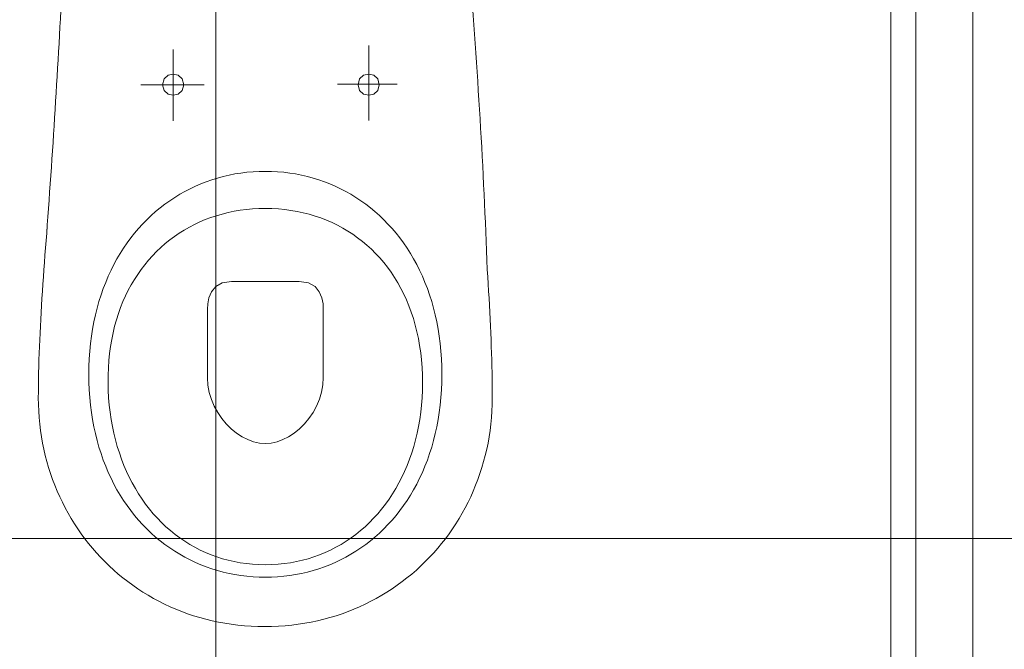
# Model space of a CAD drawing. Header units: centimetres. Extents: x 88729 to 133553, y -16225 to 14174.
# Tile 196 of 231: x 92234 to 92312, y -6382 to -6333. Entities that reach past the tile are written whole.
import ezdxf
from ezdxf.enums import TextEntityAlignment as Align

# ---------------------------------------------------------------- set-up
doc = ezdxf.new("R2010")
doc.units = ezdxf.units.CM
doc.layers.add('A-ARMATURA', color=252, linetype='Continuous', lineweight=5)
for name, color, linetype in [('A-SCIANY', 252, 'Continuous'), ('A-SUFITY', 252, 'Continuous'), ('E_PODKLAD', 7, 'Continuous'), ('R-MET-IWE', 252, 'Continuous')]:
    doc.layers.add(name, color=color, linetype=linetype)
doc.styles.get("Standard").update_dxf_attribs({"font": 'txt.shx'})

# ---------------------------------------------------------------- blocks, each defined once
blk = doc.blocks.new('A$C04280096')
at = {"layer": 'A-ARMATURA'}
for p, q in [((82.03, -209.47), (82.03, -268.73)), ((-72.95, -212.51), (-72.95, -269.03)), ((-80.17, -235.82), (-77.06, -233.02)), ((-77.06, -233.02), (-73.01, -232.08)), ((-73.01, -232.08), (-68.97, -233.02)), ((-68.97, -233.02), (-65.86, -235.82)), ((74.8, -235.82), (77.92, -233.02)), ((77.92, -233.02), (81.96, -232.08)), ((81.96, -232.08), (86.01, -233.02)), ((86.01, -233.02), (89.12, -235.82)), ((-98.64, -240.47), (-48.47, -240.47)), ((-81.42, -240.48), (-80.17, -235.82)), ((-80.17, -245.15), (-81.42, -240.48)), ((-65.86, -235.82), (-64.61, -240.48)), ((-64.61, -240.49), (-65.86, -245.15)), ((-64.61, -240.48), (-64.61, -240.49)), ((57.18, -240.16), (104.61, -240.16)), ((73.56, -240.48), (74.8, -235.82)), ((74.8, -245.15), (73.56, -240.48)), ((89.12, -235.82), (90.37, -240.48)), ((90.37, -240.49), (89.12, -245.15)), ((90.37, -240.48), (90.37, -240.49)), ((-77.06, -247.95), (-80.17, -245.15)), ((-73.01, -248.89), (-77.06, -247.95)), ((-68.97, -247.95), (-73.01, -248.89)), ((-65.86, -245.15), (-68.97, -247.95)), ((77.92, -247.95), (74.8, -245.15)), ((81.96, -248.89), (77.92, -247.95)), ((86, -247.95), (81.96, -248.89)), ((89.12, -245.15), (86, -247.95)), ((-28.73, -312.16), (-33.34, -313.23)), ((-24.06, -311.25), (-28.73, -312.16)), ((-19.35, -310.5), (-24.06, -311.25)), ((-14.58, -309.92), (-19.35, -310.5)), ((-9.76, -309.5), (-14.58, -309.92)), ((-4.9, -309.25), (-9.76, -309.5)), ((0, -309.16), (-4.9, -309.25)), ((4.9, -309.25), (0, -309.16)), ((9.76, -309.5), (4.9, -309.25)), ((14.58, -309.92), (9.76, -309.5)), ((19.35, -310.5), (14.58, -309.92)), ((24.06, -311.25), (19.35, -310.5)), ((28.73, -312.16), (24.06, -311.25)), ((33.34, -313.23), (28.73, -312.16)), ((-51.17, -319.07), (-55.46, -320.92)), ((-46.81, -317.38), (-51.17, -319.07)), ((-42.38, -315.84), (-46.81, -317.38)), ((-37.89, -314.45), (-42.38, -315.84)), ((-33.34, -313.23), (-37.89, -314.45)), ((37.89, -314.45), (33.34, -313.23)), ((42.38, -315.84), (37.89, -314.45)), ((46.81, -317.38), (42.38, -315.84)), ((51.17, -319.07), (46.81, -317.38)), ((55.46, -320.92), (51.17, -319.07)), ((-67.89, -327.36), (-71.87, -329.8)), ((-63.82, -325.07), (-67.89, -327.36)), ((-59.68, -322.92), (-63.82, -325.07)), ((-55.46, -320.92), (-59.68, -322.92)), ((59.68, -322.92), (55.46, -320.92)), ((63.82, -325.07), (59.68, -322.92)), ((67.89, -327.36), (63.82, -325.07)), ((71.87, -329.8), (67.89, -327.36)), ((-79.59, -335.12), (-83.31, -338)), ((-75.77, -332.39), (-79.59, -335.12)), ((-71.87, -329.8), (-75.77, -332.39)), ((75.77, -332.39), (71.87, -329.8)), ((79.59, -335.12), (75.77, -332.39)), ((83.31, -338), (79.59, -335.12)), ((-86.95, -341.01), (-90.49, -344.16)), ((-83.31, -338), (-86.95, -341.01)), ((-34.09, -342.96), (-38.66, -344.28)), ((-29.43, -341.81), (-34.09, -342.96)), ((-24.7, -340.84), (-29.43, -341.81)), ((-19.9, -340.03), (-24.7, -340.84)), ((-15.02, -339.41), (-19.9, -340.03)), ((-10.08, -338.96), (-15.02, -339.41)), ((-5.07, -338.68), (-10.08, -338.96)), ((0, -338.59), (-5.07, -338.68)), ((5.19, -338.69), (0, -338.59)), ((10.32, -338.97), (5.19, -338.69)), ((15.37, -339.45), (10.32, -338.97)), ((20.35, -340.1), (15.37, -339.45)), ((25.25, -340.95), (20.35, -340.1)), ((30.07, -341.97), (25.25, -340.95)), ((34.81, -343.17), (30.07, -341.97)), ((39.46, -344.55), (34.81, -343.17)), ((86.95, -341.01), (83.31, -338)), ((90.49, -344.16), (86.95, -341.01)), ((-97.27, -350.88), (-100.5, -354.44)), ((-93.93, -347.45), (-97.27, -350.88)), ((-90.49, -344.16), (-93.93, -347.45)), ((-56.1, -351.2), (-60.22, -353.34)), ((-51.87, -349.23), (-56.1, -351.2)), ((-47.56, -347.41), (-51.87, -349.23)), ((-43.15, -345.76), (-47.56, -347.41)), ((-38.66, -344.28), (-43.15, -345.76)), ((44.03, -346.11), (39.46, -344.55)), ((48.5, -347.84), (44.03, -346.11)), ((52.88, -349.74), (48.5, -347.84)), ((57.15, -351.81), (52.88, -349.74)), ((93.93, -347.45), (90.49, -344.16)), ((97.27, -350.88), (93.93, -347.45)), ((100.5, -354.44), (97.27, -350.88)), ((-173.83, -364.03), (-173.36, -358.21)), ((-173.36, -358.21), (-172.87, -352.37)), ((-103.63, -358.14), (-106.66, -361.96)), ((-100.5, -354.44), (-103.63, -358.14)), ((-68.18, -358.09), (-72.01, -360.7)), ((-64.25, -355.64), (-68.18, -358.09)), ((-60.22, -353.34), (-64.25, -355.64)), ((61.33, -354.05), (57.15, -351.81)), ((65.4, -356.46), (61.33, -354.05)), ((69.37, -359.03), (65.4, -356.46)), ((73.22, -361.76), (69.37, -359.03)), ((103.63, -358.14), (100.5, -354.44)), ((106.66, -361.96), (103.63, -358.14)), ((-174.29, -369.84), (-173.83, -364.03)), ((-109.57, -365.92), (-112.36, -370)), ((-106.66, -361.96), (-109.57, -365.92)), ((-79.33, -366.37), (-82.82, -369.43)), ((-75.72, -363.46), (-79.33, -366.37)), ((-72.01, -360.7), (-75.72, -363.46)), ((76.96, -364.64), (73.22, -361.76)), ((80.59, -367.69), (76.96, -364.64)), ((109.57, -365.92), (106.66, -361.96)), ((112.36, -370), (109.57, -365.92)), ((-174.74, -375.62), (-174.29, -369.84)), ((-115.04, -374.21), (-117.6, -378.55)), ((-112.36, -370), (-115.04, -374.21)), ((-86.19, -372.63), (-89.45, -375.99)), ((-82.82, -369.43), (-86.19, -372.63)), ((84.09, -370.89), (80.59, -367.69)), ((87.47, -374.25), (84.09, -370.89)), ((90.73, -377.76), (87.47, -374.25)), ((115.04, -374.21), (112.36, -370)), ((117.6, -378.55), (115.04, -374.21)), ((-175.6, -387.13), (-175.17, -381.39)), ((-175.17, -381.39), (-174.74, -375.62)), ((-117.6, -378.55), (-120.03, -383.01)), ((-92.58, -379.48), (-95.59, -383.12)), ((-89.45, -375.99), (-92.58, -379.48)), ((93.86, -381.42), (90.73, -377.76)), ((96.85, -385.22), (93.86, -381.42)), ((120.03, -383.01), (117.6, -378.55)), ((-176, -392.84), (-175.6, -387.13)), ((-122.34, -387.59), (-124.52, -392.3)), ((-120.03, -383.01), (-122.34, -387.59)), ((-98.46, -386.9), (-101.21, -390.81)), ((-95.59, -383.12), (-98.46, -386.9)), ((99.71, -389.17), (96.85, -385.22)), ((102.43, -393.27), (99.71, -389.17)), ((122.34, -387.59), (120.03, -383.01)), ((124.52, -392.3), (122.34, -387.59)), ((175.96, -386.92), (176.34, -392.64)), ((-176.4, -398.53), (-176, -392.84)), ((-126.57, -397.12), (-128.49, -402.06)), ((-124.52, -392.3), (-126.57, -397.12)), ((-103.82, -394.86), (-106.29, -399.05)), ((-101.21, -390.81), (-103.82, -394.86)), ((-34.11, -397.56), (-39.28, -400.49)), ((-26.84, -396.45), (-34.11, -397.56)), ((-2.06, -396.45), (-26.84, -396.45)), ((26.95, -396.45), (-2.06, -396.45)), ((34.23, -397.56), (26.95, -396.45)), ((39.4, -400.49), (34.23, -397.56)), ((105.01, -397.5), (102.43, -393.27)), ((107.45, -401.88), (105.01, -397.5)), ((126.57, -397.12), (124.52, -392.3)), ((128.49, -402.06), (126.57, -397.12)), ((176.34, -392.64), (176.7, -398.34)), ((-177.13, -409.8), (-176.77, -404.18)), ((-176.77, -404.18), (-176.4, -398.53)), ((-128.49, -402.06), (-130.27, -407.12)), ((-108.62, -403.37), (-110.8, -407.82)), ((-106.29, -399.05), (-108.62, -403.37)), ((-42.7, -404.65), (-44.69, -409.42)), ((-39.28, -400.49), (-42.7, -404.65)), ((42.81, -404.62), (39.4, -400.49)), ((44.81, -409.36), (42.81, -404.62)), ((109.74, -406.39), (107.45, -401.88)), ((130.27, -407.12), (128.49, -402.06)), ((176.7, -398.34), (177.04, -404.01)), ((177.04, -404.01), (177.37, -409.64)), ((-177.47, -415.39), (-177.13, -409.8)), ((-131.9, -412.29), (-133.4, -417.57)), ((-130.27, -407.12), (-131.9, -412.29)), ((-112.84, -412.39), (-114.73, -417.1)), ((-110.8, -407.82), (-112.84, -412.39)), ((-44.69, -409.42), (-45.63, -414.21)), ((45.75, -414.09), (44.81, -409.36)), ((111.87, -411.04), (109.74, -406.39)), ((113.86, -415.82), (111.87, -411.04)), ((131.9, -412.29), (130.27, -407.12)), ((133.4, -417.57), (131.9, -412.29)), ((177.37, -409.64), (177.68, -415.24)), ((-178.1, -426.45), (-177.79, -420.94)), ((-177.79, -420.94), (-177.47, -415.39)), ((-133.4, -417.57), (-134.75, -422.97)), ((-114.73, -417.1), (-116.46, -421.93)), ((-45.84, -418.41), (-45.97, -472.78)), ((-45.63, -414.21), (-45.84, -418.41)), ((45.97, -418.21), (45.75, -414.09)), ((45.97, -472.5), (45.97, -418.21)), ((115.69, -420.74), (113.86, -415.82)), ((117.36, -425.78), (115.69, -420.74)), ((134.75, -422.97), (133.4, -417.57)), ((177.68, -415.24), (177.98, -420.8)), ((177.98, -420.8), (178.26, -426.32)), ((-178.38, -431.91), (-178.1, -426.45)), ((-135.95, -428.48), (-137, -434.1)), ((-134.75, -422.97), (-135.95, -428.48)), ((-118.04, -426.88), (-119.46, -431.95)), ((-116.46, -421.93), (-118.04, -426.88)), ((118.86, -430.95), (117.36, -425.78)), ((135.95, -428.48), (134.75, -422.97)), ((137, -434.1), (135.95, -428.48)), ((178.26, -426.32), (178.52, -431.8)), ((-178.64, -437.34), (-178.38, -431.91)), ((-137, -434.1), (-137.9, -439.82)), ((-120.71, -437.15), (-121.8, -442.46)), ((-119.46, -431.95), (-120.71, -437.15)), ((120.2, -436.25), (118.86, -430.95)), ((121.37, -441.67), (120.2, -436.25)), ((137.9, -439.82), (137, -434.1)), ((178.52, -431.8), (178.76, -437.24)), ((-179.1, -448.04), (-178.89, -442.71)), ((-178.89, -442.71), (-178.64, -437.34)), ((-137.9, -439.82), (-138.64, -445.65)), ((-121.8, -442.46), (-122.72, -447.88)), ((122.37, -447.21), (121.37, -441.67)), ((138.64, -445.65), (137.9, -439.82)), ((178.76, -437.24), (178.98, -442.63)), ((178.98, -442.63), (179.18, -447.97)), ((-179.3, -453.32), (-179.1, -448.04)), ((-139.22, -451.58), (-139.64, -457.62)), ((-138.64, -445.65), (-139.22, -451.58)), ((-122.72, -447.88), (-123.47, -453.42)), ((123.2, -452.88), (122.37, -447.21)), ((139.22, -451.58), (138.64, -445.65)), ((139.64, -457.62), (139.22, -451.58)), ((179.18, -447.97), (179.36, -453.26)), ((-179.62, -463.72), (-179.47, -458.55)), ((-179.47, -458.55), (-179.3, -453.32)), ((-139.64, -457.62), (-139.89, -463.76)), ((-124.05, -459.07), (-124.44, -464.83)), ((-123.47, -453.42), (-124.05, -459.07)), ((123.84, -458.66), (123.2, -452.88)), ((124.31, -464.55), (123.84, -458.66)), ((139.89, -463.76), (139.64, -457.62)), ((179.36, -453.26), (179.52, -458.49)), ((179.52, -458.49), (179.65, -463.67)), ((-179.74, -468.83), (-179.62, -463.72)), ((-139.89, -463.76), (-139.97, -469.99)), ((-124.44, -464.83), (-124.66, -470.71)), ((124.59, -470.56), (124.31, -464.55)), ((139.97, -469.99), (139.89, -463.76)), ((179.65, -463.67), (179.76, -468.8)), ((-179.91, -478.88), (-179.84, -473.89)), ((-179.84, -473.89), (-179.74, -468.83)), ((-139.97, -469.99), (-139.89, -476.23)), ((-139.97, -469.99), (-139.97, -469.99)), ((-124.66, -470.71), (-124.69, -476.68)), ((-45.97, -472.78), (-45.58, -478.69)), ((45.6, -478.45), (45.97, -472.5)), ((45.97, -472.5), (45.97, -472.5)), ((124.69, -476.68), (124.59, -470.56)), ((139.89, -476.23), (139.97, -469.99)), ((139.97, -469.99), (139.97, -469.99)), ((179.76, -468.8), (179.85, -473.86)), ((179.85, -473.86), (179.92, -478.86)), ((-179.97, -488.67), (-179.95, -483.81)), ((-179.95, -483.81), (-179.91, -478.88)), ((-139.89, -476.23), (-139.64, -482.37)), ((-139.64, -482.37), (-139.22, -488.41)), ((-124.69, -476.68), (-124.54, -482.67)), ((-124.69, -476.68), (-124.69, -476.68)), ((-124.54, -482.67), (-124.21, -488.57)), ((-45.58, -478.69), (-44.5, -484.45)), ((44.55, -484.25), (45.6, -478.45)), ((124.33, -488.57), (124.6, -482.67)), ((124.6, -482.67), (124.69, -476.68)), ((124.69, -476.68), (124.69, -476.68)), ((139.22, -488.41), (139.64, -482.37)), ((139.64, -482.37), (139.89, -476.23)), ((179.92, -478.86), (179.95, -483.8)), ((179.95, -483.8), (179.97, -488.67)), ((-179.9, -493.91), (-179.97, -488.67)), ((-139.22, -488.41), (-138.64, -494.34)), ((-124.21, -488.57), (-123.72, -494.38)), ((-44.5, -484.45), (-42.8, -490)), ((-42.8, -490), (-40.54, -495.31)), ((40.6, -495.17), (42.86, -489.83)), ((42.86, -489.83), (44.55, -484.25)), ((123.88, -494.38), (124.33, -488.57)), ((138.64, -494.34), (139.22, -488.41)), ((179.97, -488.67), (179.9, -493.91)), ((-179.69, -499.11), (-179.9, -493.91)), ((-179.34, -504.28), (-179.69, -499.11)), ((-138.64, -494.34), (-137.9, -500.17)), ((-123.72, -494.38), (-123.06, -500.1)), ((-40.54, -495.31), (-37.77, -500.33)), ((37.83, -500.22), (40.6, -495.17)), ((123.27, -500.1), (123.88, -494.38)), ((137.9, -500.17), (138.64, -494.34)), ((179.69, -499.11), (179.33, -504.28)), ((179.9, -493.91), (179.69, -499.11)), ((-178.86, -509.4), (-179.34, -504.28)), ((-137.9, -500.17), (-137, -505.89)), ((-137, -505.89), (-135.95, -511.51)), ((-123.06, -500.1), (-122.24, -505.72)), ((-122.24, -505.72), (-121.25, -511.25)), ((-37.77, -500.33), (-34.56, -505.01)), ((-34.56, -505.01), (-30.96, -509.31)), ((31.01, -509.24), (34.62, -504.92)), ((34.62, -504.92), (37.83, -500.22)), ((121.53, -511.25), (122.48, -505.72)), ((122.48, -505.72), (123.27, -500.1)), ((135.95, -511.51), (137, -505.89)), ((137, -505.89), (137.9, -500.17)), ((179.33, -504.28), (178.85, -509.4)), ((-178.24, -514.48), (-178.86, -509.4)), ((-177.49, -519.52), (-178.24, -514.48)), ((-135.95, -511.51), (-134.75, -517.02)), ((-121.25, -511.25), (-120.1, -516.68)), ((-30.96, -509.31), (-27.04, -513.18)), ((-27.04, -513.18), (-22.85, -516.58)), ((22.88, -516.55), (27.08, -513.13)), ((27.08, -513.13), (31.01, -509.24)), ((120.41, -516.68), (121.53, -511.25)), ((134.75, -517.02), (135.95, -511.51)), ((178.22, -514.48), (177.46, -519.52)), ((178.85, -509.4), (178.22, -514.48)), ((-176.61, -524.51), (-177.49, -519.52)), ((-134.75, -517.02), (-133.4, -522.41)), ((-133.4, -522.41), (-131.9, -527.7)), ((-120.1, -516.68), (-118.8, -522)), ((-118.8, -522), (-117.34, -527.21)), ((-22.85, -516.58), (-18.45, -519.47)), ((-18.45, -519.47), (-13.91, -521.79)), ((-13.91, -521.79), (-9.28, -523.5)), ((9.29, -523.5), (13.92, -521.78)), ((13.92, -521.78), (18.47, -519.45)), ((18.47, -519.45), (22.88, -516.55)), ((117.69, -527.21), (119.13, -522)), ((119.13, -522), (120.41, -516.68)), ((131.9, -527.7), (133.4, -522.41)), ((133.4, -522.41), (134.75, -517.02)), ((177.46, -519.52), (176.57, -524.51)), ((-175.6, -529.45), (-176.61, -524.51)), ((-174.46, -534.34), (-175.6, -529.45)), ((-131.9, -527.7), (-130.27, -532.87)), ((-117.34, -527.21), (-115.73, -532.32)), ((-9.28, -523.5), (-4.62, -524.57)), ((-4.62, -524.57), (0, -524.93)), ((0, -524.93), (4.62, -524.56)), ((4.62, -524.56), (9.29, -523.5)), ((116.1, -532.32), (117.69, -527.21)), ((130.27, -532.87), (131.9, -527.7)), ((175.55, -529.45), (174.4, -534.34)), ((176.57, -524.51), (175.55, -529.45)), ((-173.19, -539.18), (-174.46, -534.34)), ((-130.27, -532.87), (-128.49, -537.93)), ((-128.49, -537.93), (-126.57, -542.87)), ((-115.73, -532.32), (-113.97, -537.32)), ((-113.97, -537.32), (-112.07, -542.2)), ((112.46, -542.2), (114.35, -537.32)), ((114.35, -537.32), (116.1, -532.32)), ((126.57, -542.87), (128.49, -537.93)), ((128.49, -537.93), (130.27, -532.87)), ((174.4, -534.34), (173.12, -539.18)), ((-171.8, -543.97), (-173.19, -539.18)), ((-170.29, -548.7), (-171.8, -543.97)), ((-126.57, -542.87), (-124.52, -547.69)), ((-112.07, -542.2), (-110.02, -546.96)), ((110.41, -546.96), (112.46, -542.2)), ((124.52, -547.69), (126.57, -542.87)), ((171.72, -543.97), (170.19, -548.7)), ((173.12, -539.18), (171.72, -543.97)), ((-168.66, -553.37), (-170.29, -548.7)), ((-166.9, -557.98), (-168.66, -553.37)), ((-124.52, -547.69), (-122.34, -552.4)), ((-122.34, -552.4), (-120.03, -556.98)), ((-110.02, -546.96), (-107.83, -551.6)), ((-107.83, -551.6), (-105.51, -556.12)), ((105.9, -556.12), (108.23, -551.6)), ((108.23, -551.6), (110.41, -546.96)), ((120.03, -556.98), (122.34, -552.4)), ((122.34, -552.4), (124.52, -547.69)), ((168.54, -553.37), (166.77, -557.98)), ((170.19, -548.7), (168.54, -553.37)), ((-165.03, -562.53), (-166.9, -557.98)), ((-120.03, -556.98), (-117.6, -561.44)), ((-117.6, -561.44), (-115.04, -565.77)), ((-105.51, -556.12), (-103.04, -560.51)), ((-103.04, -560.51), (-100.45, -564.77)), ((100.83, -564.77), (103.43, -560.51)), ((103.43, -560.51), (105.9, -556.12)), ((115.04, -565.77), (117.6, -561.44)), ((117.6, -561.44), (120.03, -556.98)), ((166.77, -557.98), (164.88, -562.53)), ((-163.04, -567.01), (-165.03, -562.53)), ((-160.93, -571.42), (-163.04, -567.01)), ((-115.04, -565.77), (-112.36, -569.99)), ((-100.45, -564.77), (-97.72, -568.9)), ((-97.72, -568.9), (-94.87, -572.9)), ((95.23, -572.9), (98.09, -568.9)), ((98.09, -568.9), (100.83, -564.77)), ((112.36, -569.99), (115.04, -565.77)), ((162.87, -567.01), (160.75, -571.42)), ((164.88, -562.53), (162.87, -567.01)), ((-158.71, -575.77), (-160.93, -571.42)), ((-156.38, -580.05), (-158.71, -575.77)), ((-112.36, -569.99), (-109.57, -574.07)), ((-109.57, -574.07), (-106.66, -578.03)), ((-94.87, -572.9), (-91.89, -576.75)), ((-91.89, -576.75), (-88.79, -580.47)), ((89.12, -580.47), (92.23, -576.75)), ((92.23, -576.75), (95.23, -572.9)), ((106.66, -578.03), (109.57, -574.07)), ((109.57, -574.07), (112.36, -569.99)), ((158.51, -575.77), (156.16, -580.05)), ((160.75, -571.42), (158.51, -575.77)), ((-153.94, -584.25), (-156.38, -580.05)), ((-151.39, -588.38), (-153.94, -584.25)), ((-106.66, -578.03), (-103.63, -581.85)), ((-103.63, -581.85), (-100.5, -585.55)), ((-88.79, -580.47), (-85.56, -584.04)), ((-85.56, -584.04), (-82.22, -587.47)), ((82.52, -587.47), (85.88, -584.04)), ((85.88, -584.04), (89.12, -580.47)), ((100.5, -585.55), (103.63, -581.85)), ((103.63, -581.85), (106.66, -578.03)), ((153.69, -584.25), (151.12, -588.38)), ((156.16, -580.05), (153.69, -584.25)), ((-148.73, -592.43), (-151.39, -588.38)), ((-145.96, -596.41), (-148.73, -592.43)), ((-100.5, -585.55), (-97.27, -589.11)), ((-97.27, -589.11), (-93.93, -592.53)), ((-93.93, -592.53), (-90.49, -595.82)), ((-82.22, -587.47), (-78.77, -590.75)), ((-78.77, -590.75), (-75.2, -593.87)), ((75.46, -593.87), (79.05, -590.75)), ((79.05, -590.75), (82.52, -587.47)), ((90.49, -595.82), (93.93, -592.53)), ((93.93, -592.53), (97.27, -589.11)), ((97.27, -589.11), (100.5, -585.55)), ((148.44, -592.43), (145.66, -596.41)), ((151.12, -588.38), (148.44, -592.43)), ((-143.09, -600.3), (-145.96, -596.41)), ((-140.12, -604.11), (-143.09, -600.3)), ((-90.49, -595.82), (-86.95, -598.98)), ((-86.95, -598.98), (-83.31, -601.99)), ((-75.2, -593.87), (-71.53, -596.84)), ((-71.53, -596.84), (-67.75, -599.66)), ((-67.75, -599.66), (-63.86, -602.31)), ((64.06, -602.31), (67.96, -599.66)), ((67.96, -599.66), (71.77, -596.84)), ((71.77, -596.84), (75.46, -593.87)), ((83.31, -601.99), (86.95, -598.98)), ((86.95, -598.98), (90.49, -595.82)), ((142.77, -600.3), (139.77, -604.11)), ((145.66, -596.41), (142.77, -600.3)), ((-137.05, -607.83), (-140.12, -604.11)), ((-133.88, -611.47), (-137.05, -607.83)), ((-83.31, -601.99), (-79.59, -604.86)), ((-79.59, -604.86), (-75.77, -607.6)), ((-75.77, -607.6), (-71.87, -610.18)), ((-63.86, -602.31), (-59.87, -604.8)), ((-59.87, -604.8), (-55.79, -607.12)), ((-55.79, -607.12), (-51.6, -609.27)), ((51.74, -609.27), (55.94, -607.12)), ((55.94, -607.12), (60.05, -604.8)), ((60.05, -604.8), (64.06, -602.31)), ((71.87, -610.18), (75.77, -607.6)), ((75.77, -607.6), (79.59, -604.86)), ((79.59, -604.86), (83.31, -601.99)), ((136.68, -607.83), (133.49, -611.47)), ((139.77, -604.11), (136.68, -607.83)), ((-130.61, -615.02), (-133.88, -611.47)), ((-127.25, -618.47), (-130.61, -615.02)), ((-71.87, -610.18), (-67.89, -612.63)), ((-67.89, -612.63), (-63.82, -614.92)), ((-63.82, -614.92), (-59.68, -617.07)), ((-51.6, -609.27), (-47.33, -611.25)), ((-47.33, -611.25), (-42.96, -613.06)), ((-42.96, -613.06), (-38.51, -614.68)), ((-38.51, -614.68), (-33.96, -616.13)), ((-33.96, -616.13), (-29.34, -617.39)), ((29.39, -617.39), (34.03, -616.13)), ((34.03, -616.13), (38.58, -614.68)), ((38.58, -614.68), (43.06, -613.06)), ((43.06, -613.06), (47.44, -611.25)), ((47.44, -611.25), (51.74, -609.27)), ((59.68, -617.07), (63.82, -614.92)), ((63.82, -614.92), (67.89, -612.63)), ((67.89, -612.63), (71.87, -610.18)), ((130.19, -615.02), (126.81, -618.47)), ((133.49, -611.47), (130.19, -615.02)), ((-123.79, -621.84), (-127.25, -618.47)), ((-120.23, -625.1), (-123.79, -621.84)), ((-59.68, -617.07), (-55.46, -619.07)), ((-55.46, -619.07), (-51.17, -620.92)), ((-51.17, -620.92), (-46.81, -622.61)), ((-46.81, -622.61), (-42.38, -624.15)), ((-42.38, -624.15), (-37.89, -625.53)), ((-29.34, -617.39), (-24.64, -618.47)), ((-24.64, -618.47), (-19.85, -619.36)), ((-19.85, -619.36), (-15, -620.05)), ((-15, -620.05), (-10.07, -620.55)), ((-10.07, -620.55), (-5.07, -620.85)), ((-5.07, -620.85), (0, -620.96)), ((0, -620.96), (5.07, -620.85)), ((0, -620.96), (0, -620.96)), ((5.07, -620.85), (10.07, -620.55)), ((10.07, -620.55), (15.01, -620.05)), ((15.01, -620.05), (19.88, -619.36)), ((19.88, -619.36), (24.67, -618.47)), ((24.67, -618.47), (29.39, -617.39)), ((37.89, -625.53), (42.38, -624.15)), ((42.38, -624.15), (46.81, -622.61)), ((46.81, -622.61), (51.17, -620.92)), ((51.17, -620.92), (55.46, -619.07)), ((55.46, -619.07), (59.68, -617.07)), ((123.32, -621.84), (119.75, -625.1)), ((126.81, -618.47), (123.32, -621.84)), ((-116.59, -628.27), (-120.23, -625.1)), ((-112.85, -631.35), (-116.59, -628.27)), ((-109.03, -634.32), (-112.85, -631.35)), ((-37.89, -625.53), (-33.34, -626.76)), ((-33.34, -626.76), (-28.73, -627.83)), ((-28.73, -627.83), (-24.06, -628.74)), ((-24.06, -628.74), (-19.35, -629.49)), ((-19.35, -629.49), (-14.58, -630.07)), ((-14.58, -630.07), (-9.76, -630.49)), ((-9.76, -630.49), (-4.9, -630.74)), ((-4.9, -630.74), (0, -630.82)), ((0, -630.82), (4.9, -630.74)), ((0, -630.82), (0, -630.82)), ((4.9, -630.74), (9.76, -630.49)), ((9.76, -630.49), (14.58, -630.07)), ((14.58, -630.07), (19.35, -629.49)), ((19.35, -629.49), (24.06, -628.74)), ((24.06, -628.74), (28.73, -627.83)), ((28.73, -627.83), (33.34, -626.76)), ((33.34, -626.76), (37.89, -625.53)), ((112.33, -631.35), (108.48, -634.32)), ((116.08, -628.27), (112.33, -631.35)), ((119.75, -625.1), (116.08, -628.27)), ((-105.12, -637.18), (-109.03, -634.32)), ((-101.13, -639.94), (-105.12, -637.18)), ((-97.05, -642.6), (-101.13, -639.94)), ((100.53, -639.94), (96.44, -642.6)), ((104.55, -637.18), (100.53, -639.94)), ((108.48, -634.32), (104.55, -637.18)), ((-92.89, -645.14), (-97.05, -642.6)), ((-88.65, -647.58), (-92.89, -645.14)), ((-84.33, -649.89), (-88.65, -647.58)), ((88, -647.58), (83.66, -649.89)), ((92.26, -645.14), (88, -647.58)), ((96.44, -642.6), (92.26, -645.14)), ((-79.94, -652.1), (-84.33, -649.89)), ((-75.47, -654.18), (-79.94, -652.1)), ((-70.92, -656.15), (-75.47, -654.18)), ((74.76, -654.18), (70.2, -656.15)), ((79.25, -652.1), (74.76, -654.18)), ((83.66, -649.89), (79.25, -652.1)), ((-66.31, -657.99), (-70.92, -656.15)), ((-61.62, -659.71), (-66.31, -657.99)), ((-56.86, -661.31), (-61.62, -659.71)), ((-52.04, -662.77), (-56.86, -661.31)), ((-47.15, -664.11), (-52.04, -662.77)), ((51.25, -662.77), (46.35, -664.11)), ((56.09, -661.31), (51.25, -662.77)), ((60.86, -659.71), (56.09, -661.31)), ((65.56, -657.99), (60.86, -659.71)), ((70.2, -656.15), (65.56, -657.99)), ((-42.19, -665.32), (-47.15, -664.11)), ((-37.17, -666.39), (-42.19, -665.32)), ((-32.1, -667.32), (-37.17, -666.39)), ((-26.96, -668.12), (-32.1, -667.32)), ((-21.76, -668.77), (-26.96, -668.12)), ((-16.51, -669.29), (-21.76, -668.77)), ((-11.2, -669.66), (-16.51, -669.29)), ((-5.84, -669.88), (-11.2, -669.66)), ((-0.43, -669.95), (-5.84, -669.88)), ((4.98, -669.88), (-0.43, -669.95)), ((10.35, -669.66), (4.98, -669.88)), ((15.66, -669.29), (10.35, -669.66)), ((20.92, -668.77), (15.66, -669.29)), ((26.12, -668.12), (20.92, -668.77)), ((31.26, -667.32), (26.12, -668.12)), ((36.35, -666.39), (31.26, -667.32)), ((41.38, -665.32), (36.35, -666.39)), ((46.35, -664.11), (41.38, -665.32))]:
    blk.add_line(p, q, dxfattribs=at)
at = {"layer": 'A-ARMATURA', "linetype": 'Continuous'}
for centre, radius, start, end in [((-5010.96, -574.67), 5190.32, 2.07305, 4.71198), ((-8576.26, 264.4), 8425.94, 355.762455, 357.188478)]:
    blk.add_arc(centre, radius, start, end, dxfattribs=at)
blk = doc.blocks.new('A$C6D4569AD')
at = {"layer": 'A-ARMATURA', "xscale": -0.09999999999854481, "yscale": 0.1000000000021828, "zscale": 0.1, "rotation": 270}
blk.add_blockref('A$C04280096', (15.03, 0), dxfattribs=at)
blk = doc.blocks.new('A$Ce817dbbb')
at = {"layer": 'A-SCIANY', "color": 252, "lineweight": 9, "ltscale": 3}
for p, q in [((901.104, -16919.017), (901.104, -16779.017)), ((903.104, -16919.017), (903.104, -16779.017))]:
    blk.add_line(p, q, dxfattribs=at)
at = {"layer": 'A-SUFITY', "lineweight": 0, "ltscale": 0.1}
for p, q in [((847.604, -17079.017), (847.604, -16779.017)), ((907.604, -17079.017), (907.604, -16779.017)), ((1005.104, -16839.017), (630.104, -16839.017))]:
    blk.add_line(p, q, dxfattribs=at)
at = {"layer": 'A-ARMATURA', "color": 252, "lineweight": 9, "xscale": -1, "rotation": 270}
blk.add_blockref('A$C6D4569AD', (851.52, -16794.047), dxfattribs=at)
at = {"layer": 'R-MET-IWE', "color": 252, "lineweight": 9, "width": 0.75}
for tag, rotation, p in [('0-', 90, (-1139.045, -4143.611)), ('0-', 90, (-1113.045, -4143.611)), ('0-', 90, (-1087.045, -4143.611)), ('2-', 90, (-796.045, -4143.611)), ('2-', 90, (-505.045, -4143.611)), ('0-', 90, (-480.045, -4143.611)), ('0-', 90, (-456.045, -4143.611)), ('2-', 90, (-166.045, -4143.611)), ('2-', 90, (-625.663, -4833.611)), ('2-', 90, (-599.663, -4833.611)), ('2-', 90, (-573.663, -4833.611)), ('0-', 180, (-2169.638, -4848.468)), ('0-', 180, (-2169.638, -4873.468)), ('0-', 180, (-2169.638, -4899.468)), ('-2', 90, (-1661.47, -4961.645)), ('-2', 90, (-1636.47, -4961.645)), ('0-', 270, (-1489.782, -4968.061)), ('0-', 270, (-1464.782, -4968.061)), ('0-', 270, (-1439.782, -4968.061)), ('0-', 270, (-1364.782, -4968.061)), ('0-', 270, (-1339.782, -4968.061)), ('0-', 270, (-1314.782, -4968.061)), ('0-', 270, (328.218, -4968.061)), ('0-', 270, (354.218, -4968.061)), ('0-', 270, (1256.218, -4968.061)), ('0-', 270, (1282.218, -4968.061)), ('0-', 90, (-513.045, -5496.611)), ('0-', 90, (-487.045, -5496.611)), ('K.S.-', 90, (-487.045, -5766.111)), ('0-', 90, (-513.045, -5766.111)), ('1-', 90, (-539.045, -6114.611)), ('0-', 90, (-513.045, -6114.611)), ('0-', 90, (-487.045, -6114.611)), ('0-', 90, (301.955, -6545.611)), ('0-', 90, (327.955, -6545.611)), ('0-', 90, (353.955, -6545.611)), ('0-', 90, (416.113, -6545.611)), ('0-', 90, (1255.955, -6545.611)), ('0-', 90, (1281.955, -6545.611)), ('1-', 90, (2382.955, -6845.611)), ('1-', 90, (2408.955, -6845.611)), ('1-', 90, (2434.955, -6845.611)), ('1-', 90, (2827.955, -6845.611)), ('1-', 90, (2853.955, -6845.611)), ('1-', 90, (2879.955, -6845.611)), ('<-2', 90, (-910.64, -10482.409)), ('2->', 90, (-718.146, -10854.38)), ('2->', 90, (-692.146, -10854.38)), ('2->', 90, (-744.146, -10870.803)), ('-0', 90, (-186.093, -12450.121)), ('1-', 90, (2264.472, -12866.38)), ('1-', 90, (2290.472, -12866.38)), ('1-', 90, (2316.472, -12866.38)), ('1-', 90, (2709.472, -12866.38)), ('1-', 90, (2735.472, -12866.38)), ('1-', 90, (2761.472, -12866.38)), ('<-KL', 90, (-700.012, -16780.913)), ('-0', 90, (-179.939, -18957.533)), ('0->', 90, (-1257.528, -23179.046)), ('0->', 90, (-1231.528, -23179.046)), ('0->', 90, (-1205.528, -23179.046)), ('0->', 90, (-600.528, -23179.046)), ('0->', 90, (-574.528, -23179.046)), ('0->', 90, (-1692.528, -24074.046)), ('0->', 90, (-1666.528, -24074.046)), ('0->', 90, (-1640.528, -24074.046)), ('0->', 90, (-1486.528, -24074.046)), ('0->', 90, (-1460.528, -24074.046)), ('0->', 90, (-1434.528, -24074.046)), ('<-0', 90, (-499.818, -24383.565)), ('<-0', 90, (-298.109, -24383.565)), ('<-0', 180, (-587.122, -25088.859)), ('<-0', 270, (-496.631, -25202.677)), ('<-0', 180, (-1353.253, -25419.359)), ('<-0', 180, (-1187.253, -25444.101)), ('<-0', 90, (-179.614, -25454.222)), ('<-0', 90, (-69.593, -26375.359)), ('<-0', 90, (-43.593, -26375.359))]:
    blk.add_attdef(tag, text='', height=17, rotation=rotation, dxfattribs=at).set_placement(p, align=Align.MIDDLE)
for tag, p in [('2-', (1424.812, -4179.204)), ('2-', (1424.812, -4205.204)), ('K.S.-', (-76.891, -4264.204)), ('KL-', (-613.132, -4292.185)), ('1-', (-613.132, -4312.185)), ('1-', (-613.132, -4332.185)), ('K.S.-', (1414.126, -4333.662)), ('0-', (-70.188, -4341.204)), ('0-', (469.812, -4341.204)), ('1-', (-613.132, -4352.185)), ('0-', (1424.812, -4361.204)), ('0-', (-70.188, -4367.204)), ('1-', (469.812, -4367.204)), ('0-', (1099.812, -4368.204)), ('2-', (1424.812, -4387.204)), ('1-', (-70.188, -4393.204)), ('1-', (469.812, -4393.204)), ('1-', (1099.812, -4394.204)), ('2-', (1424.812, -4413.204)), ('2-', (-70.188, -4419.204)), ('2-', (1099.812, -4420.204)), ('2-', (469.812, -4444.204)), ('K.S.-', (-76.891, -4445.204)), ('2-', (1099.812, -4446.204)), ('2-', (469.812, -4470.204)), ('2-', (-825.188, -4496.204)), ('2-', (-825.188, -4522.204)), ('2-', (-70.188, -4574.204)), ('2-', (-70.188, -4600.204)), ('K.S.-', (1089.126, -4600.662)), ('2-', (1099.812, -4653.204)), ('2-', (-70.188, -4669.204)), ('2-', (1099.812, -4679.204)), ('-1', (1806.777, -4690.779)), ('1-', (-70.188, -4695.204)), ('2-', (1099.812, -4705.204)), ('-1', (1806.777, -4716.295)), ('K.S.-', (-73.204, -4721.204)), ('-1', (1806.777, -4743.07)), ('FR-', (-70.188, -4747.204)), ('0-', (-1066.188, -6382.704)), ('0-', (-1066.188, -6408.704)), ('2-', (1729.812, -6586.204)), ('2-', (1729.812, -6612.204)), ('2-', (1729.812, -6638.204)), ('2-', (1729.812, -6664.204)), ('K.S.-', (469.812, -6788.204)), ('1-', (-962.188, -6915.204)), ('1-', (-460.188, -6923.204)), ('1-', (469.812, -6923.204)), ('2-', (1729.812, -6923.204)), ('1-', (-460.188, -6949.204)), ('1-', (469.812, -6949.204)), ('2-', (1729.812, -6949.204)), ('K.S.-', (2901.812, -6960.204)), ('2-', (1729.812, -6975.204)), ('2-', (1729.812, -7001.204)), ('2-', (-460.188, -7026.204)), ('0-', (469.812, -7026.204)), ('2-', (-460.188, -7052.204)), ('0-', (469.812, -7052.204)), ('2-', (-460.188, -7078.204)), ('2-', (469.812, -7078.204)), ('1-', (2901.812, -7088.204)), ('2-', (469.812, -7104.204)), ('1-', (2901.812, -7114.204)), ('0-', (1729.812, -7131.204)), ('2-', (-460.188, -7141.204)), ('0-', (1729.812, -7157.204)), ('2-', (-460.188, -7167.204)), ('2-', (469.812, -7181.204)), ('2-', (1729.812, -7183.204)), ('0-', (-460.188, -7193.204)), ('2-', (469.812, -7207.204)), ('2-', (1729.812, -7209.204)), ('K.S.-', (-470.874, -7217.662)), ('2-', (469.812, -7233.204)), ('2-', (1729.812, -7235.204)), ('1-', (-460.188, -7245.204)), ('2-', (469.812, -7259.204)), ('2-', (1729.812, -7261.204)), ('2-', (1729.812, -7287.204)), ('2-', (-460.188, -7297.204)), ('2->', (-943.671, -10542.973)), ('-1', (1688.294, -10711.548)), ('-1', (1688.294, -10737.548)), ('-1', (1688.294, -10763.548)), ('<-2', (1685.551, -12605.392)), ('2->', (1611.329, -12636.472)), ('2->', (1611.329, -12658.973)), ('2->', (1590.766, -12684.973)), ('K.S.-', (2783.329, -12980.973)), ('2->', (-578.671, -13046.973)), ('2->', (-578.671, -13072.973)), ('<-2', (-476.881, -13105.942)), ('1-', (2783.329, -13108.973)), ('1-', (2783.329, -13134.973)), ('<-1', (-610.787, -16857.829)), ('<-1', (-610.787, -16877.829)), ('<-1', (1688.294, -17218.96)), ('<-1', (1688.294, -17244.96)), ('<-1', (1688.294, -17270.96)), ('<-1', (-478.914, -18553.429)), ('<-0', (-2287.983, -23879.575)), ('<-0', (-2287.983, -23905.575)), ('<-0', (-2287.983, -23931.575)), ('<-0', (-343.077, -24738.183)), ('<-0', (-478.914, -25059.683))]:
    blk.add_attdef(tag, text='', height=17, dxfattribs=at).set_placement(p, align=Align.MIDDLE)

msp = doc.modelspace()

# ---------------------------------------------------------------- block references
at = {"layer": 'E_PODKLAD'}
msp.add_blockref('A$Ce817dbbb', (91401.874, 10465.391), dxfattribs=at)

doc.saveas('drawing.dxf')
